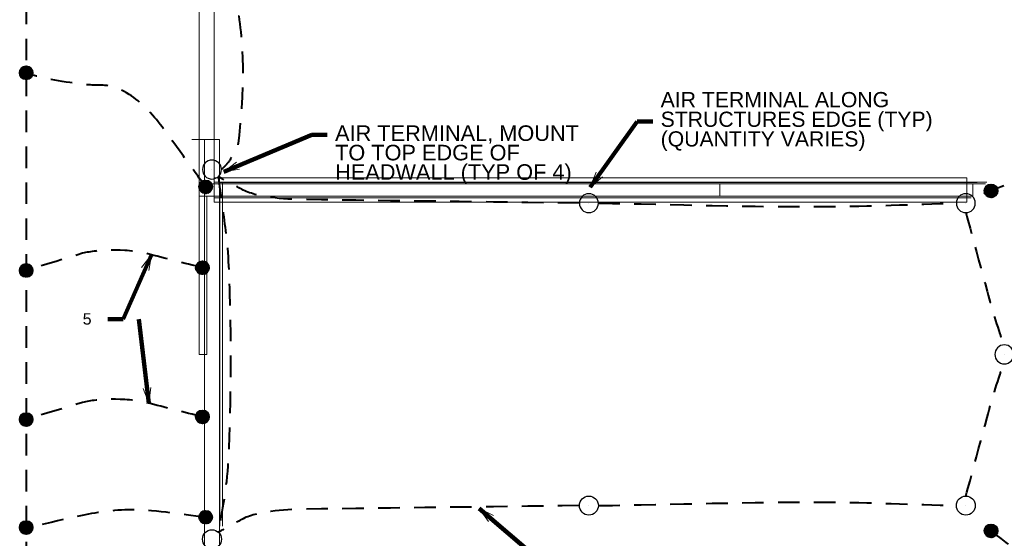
# Model space of a CAD drawing. Header units: inches. Extents: x -8534 to 5423, y -4988 to 1814.
# Tile 4 of 33: x -5734 to -5111, y -2696 to -2368. Entities that reach past the tile are written whole.
import ezdxf

# ---------------------------------------------------------------- set-up
doc = ezdxf.new("R2010")
doc.units = ezdxf.units.IN
doc.header["$LTSCALE"] = 200
doc.header["$MEASUREMENT"] = 0
doc.linetypes.add('DGN Style 2', pattern=[0.113678, 0.068207, -0.045471])
for name, color, linetype, lineweight in [('E-DETL-TEXT', 3, 'Continuous', 0), ('E-GRND-CIRC', 4, 'Continuous', 40), ('Imports in Famil', 7, 'Continuous', 0), ('Level 23', 7, 'Continuous', 0), ('Level 44', 7, 'Continuous', 0), ('Object', 7, 'Continuous', 30), ('SC Text', 7, 'Continuous', 0), ('SE Terminal', 7, 'Continuous', 0), ('Struct Stick Sym', 7, 'Continuous', 0), ('Structural Stiff', 7, 'Continuous', 0)]:
    doc.layers.add(name, color=color, linetype=linetype, lineweight=lineweight)
doc.styles.add('Notes', font='arial.ttf', dxfattribs={"height": 0.098425})
doc.styles.add('Notes_0', font='arial.ttf')
doc.styles.add('Title Block - General', font='arial.ttf', dxfattribs={"height": 0.12})
doc.dimstyles.new('EAST', dxfattribs={"dimtxt": 9.8425, "dimasz": 9.8425, "dimexe": 4.92125, "dimexo": 4.92125, "dimgap": 4.92125, "dimtad": 1, "dimdec": 0, "dimzin": 11, "dimdsep": 46, "dimlunit": 3, "dimtxsty": 'Notes_0', "dimblk": 'TerminatorOpen_0.5', "dimcen": 0.09, "dimclrd": 1, "dimadec": 4, "dimazin": 3, "dimtfac": 1, "dimtdec": 0, "dimtofl": 0, "dimtmove": 0, "dimatfit": 1, "dimldrblk": 'TerminatorOpen_0.5', "dimfxl": 1, "dimfrac": 2, "dimtolj": 1, "dimtzin": 11, "dimlwd": 30, "dimarcsym": 0})

# ---------------------------------------------------------------- blocks, each defined once
blk = doc.blocks.new('TerminatorOpen_0.5')
at = {"color": 0, "linetype": 'ByBlock', "lineweight": -2}
for q in [(-1, 0.25), (-1, 0), (-1, -0.25)]:
    blk.add_line((0, 0), q, dxfattribs=at)
blk = doc.blocks.new('FACE_16')
at = {"layer": 'Imports in Famil', "color": 6, "linetype": 'Continuous', "lineweight": 0, "extrusion": (-1.83691e-16, 1, 0), "elevation": 168.8031, "flags": 128}
blk.add_lwpolyline([(-58.1875, 5.75), (-60.8125, 5.75), (-60.8125, 8.875), (-61.1875, 8.875), (-61.1875, 0), (58.1875, 0), (58.1875, 10.25), (60.8125, 10.25), (60.8125, 7.125), (61.1875, 7.125), (61.1875, 16), (-58.1875, 16), (-58.1875, 5.75), (-58.1875, 5.75)], close=True, dxfattribs=at)
blk = doc.blocks.new('FACE_17')
at = {"layer": 'Imports in Famil', "color": 6, "linetype": 'Continuous', "lineweight": 0, "extrusion": (-1.83691e-16, 1, 0), "elevation": 168.8031, "flags": 128}
blk.add_lwpolyline([(-58.1875, 5.75), (-60.8125, 5.75), (-60.8125, 8.875), (-61.1875, 8.875), (-61.1875, 0), (58.1875, 0), (58.1875, 10.25), (60.8125, 10.25), (60.8125, 7.125), (61.1875, 7.125), (61.1875, 16), (-58.1875, 16), (-58.1875, 5.75), (-58.1875, 5.75)], close=True, dxfattribs=at)
blk = doc.blocks.new('FACE_18')
at = {"layer": 'Imports in Famil', "color": 6, "linetype": 'Continuous', "lineweight": 0, "extrusion": (-1.83691e-16, 1, 0), "elevation": 168.8031, "flags": 128}
blk.add_lwpolyline([(-58.1875, 5.75), (-60.8125, 5.75), (-60.8125, 8.875), (-61.1875, 8.875), (-61.1875, 0), (58.1875, 0), (58.1875, 10.25), (60.8125, 10.25), (60.8125, 7.125), (61.1875, 7.125), (61.1875, 16), (-58.1875, 16), (-58.1875, 5.75), (-58.1875, 5.75)], close=True, dxfattribs=at)
blk = doc.blocks.new('FACE_19')
at = {"layer": 'Imports in Famil', "color": 6, "linetype": 'Continuous', "lineweight": 0, "extrusion": (-1.83691e-16, 1, 0), "elevation": 168.8031, "flags": 128}
blk.add_lwpolyline([(-58.1875, 5.75), (-60.8125, 5.75), (-60.8125, 8.875), (-61.1875, 8.875), (-61.1875, 0), (58.1875, 0), (58.1875, 10.25), (60.8125, 10.25), (60.8125, 7.125), (61.1875, 7.125), (61.1875, 16), (-58.1875, 16), (-58.1875, 5.75), (-58.1875, 5.75)], close=True, dxfattribs=at)
blk = doc.blocks.new('FACE_20')
at = {"layer": 'Imports in Famil', "color": 6, "linetype": 'Continuous', "lineweight": 0, "extrusion": (-1.83691e-16, 1, 0), "elevation": 168.8031, "flags": 128}
blk.add_lwpolyline([(-58.1875, 5.75), (-60.8125, 5.75), (-60.8125, 8.875), (-61.1875, 8.875), (-61.1875, 0), (58.1875, 0), (58.1875, 10.25), (60.8125, 10.25), (60.8125, 7.125), (61.1875, 7.125), (61.1875, 16), (-58.1875, 16), (-58.1875, 5.75), (-58.1875, 5.75)], close=True, dxfattribs=at)
blk = doc.blocks.new('FACE_21')
at = {"layer": 'Imports in Famil', "color": 6, "linetype": 'Continuous', "lineweight": 0}
blk.add_3dface([(-61.1875, -157.196875, 7.125), (-61.1875, -157.196875, 16), (-61.1875, 168.803125, 16), (-61.1875, 168.803125, 7.125)], dxfattribs=at)
blk = doc.blocks.new('FACE_22')
at = {"layer": 'Imports in Famil', "color": 6, "linetype": 'Continuous', "lineweight": 0}
blk.add_3dface([(-60.8125, -157.196875, 7.125), (-61.1875, -157.196875, 7.125), (-61.1875, 168.803125, 7.125), (-60.8125, 168.803125, 7.125)], dxfattribs=at)
blk = doc.blocks.new('FACE_23')
at = {"layer": 'Imports in Famil', "color": 6, "linetype": 'Continuous', "lineweight": 0}
blk.add_3dface([(-60.8125, -157.196875, 10.25), (-60.8125, -157.196875, 7.125), (-60.8125, 168.803125, 7.125), (-60.8125, 168.803125, 10.25)], dxfattribs=at)
blk = doc.blocks.new('FACE_24')
at = {"layer": 'Imports in Famil', "color": 6, "linetype": 'Continuous', "lineweight": 0, "extrusion": (-1, -1.83691e-16, 0), "elevation": 58.1875, "flags": 128}
blk.add_lwpolyline([(-168.803125, 0), (157.196875, 0), (157.196875, 10.25), (142.196875, 10.25), (-168.803125, 10.25), (-168.803125, 0)], close=True, dxfattribs=at)
blk = doc.blocks.new('FACE_25')
at = {"layer": 'Imports in Famil', "color": 6, "linetype": 'Continuous', "lineweight": 0, "extrusion": (-1.83691e-16, 1, 0), "elevation": 168.8031, "flags": 128}
blk.add_lwpolyline([(-58.1875, 5.75), (-60.8125, 5.75), (-60.8125, 8.875), (-61.1875, 8.875), (-61.1875, 0), (58.1875, 0), (58.1875, 10.25), (60.8125, 10.25), (60.8125, 7.125), (61.1875, 7.125), (61.1875, 16), (-58.1875, 16), (-58.1875, 5.75), (-58.1875, 5.75)], close=True, dxfattribs=at)
blk = doc.blocks.new('E-101 LPS')
at = {"layer": 'E-GRND-CIRC', "linetype": 'DGN Style 2'}
blk.add_line((-5729.54, -2084.81, 109.99), (-5729.54, -3042.22, 109.99), dxfattribs=at)
at = {"layer": 'E-GRND-CIRC', "linetype": 'Continuous'}
for p, q in [((-5733.63, -2402.03, 109.99), (-5729.46, -2397.85, 109.99)), ((-5733.62, -2401.66, 109.99), (-5729.82, -2397.86, 109.99)), ((-5733.61, -2402.36, 109.99), (-5729.12, -2397.87, 109.99)), ((-5733.58, -2401.26, 109.99), (-5730.22, -2397.91, 109.99)), ((-5733.57, -2402.67, 109.99), (-5728.81, -2397.91, 109.99)), ((-5733.51, -2402.96, 109.99), (-5728.52, -2397.98, 109.99)), ((-5733.47, -2400.8, 109.99), (-5730.68, -2398.01, 109.99)), ((-5733.43, -2403.23, 109.99), (-5728.25, -2398.06, 109.99)), ((-5733.33, -2403.49, 109.99), (-5727.99, -2398.15, 109.99)), ((-5733.26, -2400.24, 109.99), (-5731.24, -2398.22, 109.99)), ((-5733.22, -2403.74, 109.99), (-5727.75, -2398.26, 109.99)), ((-5733.1, -2403.97, 109.99), (-5727.51, -2398.38, 109.99)), ((-5732.97, -2404.19, 109.99), (-5727.29, -2398.52, 109.99)), ((-5732.82, -2404.4, 109.99), (-5727.09, -2398.66, 109.99)), ((-5732.66, -2404.59, 109.99), (-5726.89, -2398.82, 109.99)), ((-5732.59, -2399.22, 109.99), (-5732.26, -2398.89, 109.99)), ((-5732.5, -2404.78, 109.99), (-5726.7, -2398.99, 109.99)), ((-5732.32, -2404.95, 109.99), (-5726.53, -2399.16, 109.99)), ((-5732.13, -2405.12, 109.99), (-5726.36, -2399.35, 109.99)), ((-5731.93, -2405.27, 109.99), (-5726.21, -2399.55, 109.99)), ((-5731.72, -2405.41, 109.99), (-5726.07, -2399.76, 109.99)), ((-5731.5, -2405.55, 109.99), (-5725.94, -2399.99, 109.99)), ((-5731.26, -2405.66, 109.99), (-5725.82, -2400.22, 109.99)), ((-5731.01, -2405.77, 109.99), (-5725.71, -2400.47, 109.99)), ((-5730.75, -2405.86, 109.99), (-5725.62, -2400.73, 109.99)), ((-5730.47, -2405.94, 109.99), (-5725.55, -2401.01, 109.99)), ((-5730.18, -2405.99, 109.99), (-5725.49, -2401.31, 109.99)), ((-5729.86, -2406.03, 109.99), (-5725.45, -2401.62, 109.99)), ((-5729.52, -2406.04, 109.99), (-5725.44, -2401.96, 109.99)), ((-5729.15, -2406.03, 109.99), (-5725.46, -2402.33, 109.99)), ((-5728.73, -2405.97, 109.99), (-5725.52, -2402.75, 109.99)), ((-5728.25, -2405.84, 109.99), (-5725.64, -2403.23, 109.99)), ((-5727.64, -2405.58, 109.99), (-5725.9, -2403.84, 109.99)), ((-5620.07, -2474.23, 156), (-5615.9, -2470.05, 156)), ((-5620.06, -2473.86, 156), (-5616.26, -2470.06, 156)), ((-5620.05, -2474.56, 156), (-5615.56, -2470.07, 156)), ((-5620.02, -2473.46, 156), (-5616.66, -2470.11, 156)), ((-5620.01, -2474.87, 156), (-5615.25, -2470.11, 156)), ((-5619.95, -2475.16, 156), (-5614.96, -2470.18, 156)), ((-5619.91, -2473, 156), (-5617.12, -2470.21, 156)), ((-5619.87, -2475.44, 156), (-5614.69, -2470.26, 156)), ((-5619.77, -2475.69, 156), (-5614.43, -2470.35, 156)), ((-5619.7, -2472.44, 156), (-5617.68, -2470.42, 156)), ((-5619.66, -2475.94, 156), (-5614.19, -2470.46, 156)), ((-5619.54, -2476.17, 156), (-5613.96, -2470.58, 156)), ((-5619.41, -2476.39, 156), (-5613.74, -2470.72, 156)), ((-5619.26, -2476.6, 156), (-5613.53, -2470.86, 156)), ((-5619.11, -2476.79, 156), (-5613.33, -2471.02, 156)), ((-5619.03, -2471.42, 156), (-5618.7, -2471.09, 156)), ((-5618.94, -2476.98, 156), (-5613.14, -2471.19, 156)), ((-5618.76, -2477.16, 156), (-5612.97, -2471.37, 156)), ((-5618.57, -2477.32, 156), (-5612.8, -2471.55, 156)), ((-5618.37, -2477.47, 156), (-5612.65, -2471.75, 156)), ((-5618.16, -2477.62, 156), (-5612.51, -2471.97, 156)), ((-5617.94, -2477.75, 156), (-5612.38, -2472.19, 156)), ((-5617.7, -2477.87, 156), (-5612.26, -2472.42, 156)), ((-5617.45, -2477.97, 156), (-5612.15, -2472.67, 156)), ((-5617.19, -2478.06, 156), (-5612.06, -2472.93, 156)), ((-5616.91, -2478.14, 156), (-5611.99, -2473.21, 156)), ((-5123.07, -2476.75), (-5118.9, -2472.57)), ((-5123.06, -2476.39), (-5119.26, -2472.58)), ((-5123.05, -2477.08), (-5118.56, -2472.59)), ((-5123.02, -2475.99), (-5119.66, -2472.63)), ((-5123.01, -2477.39), (-5118.25, -2472.64)), ((-5122.95, -2477.68), (-5117.96, -2472.7)), ((-5122.91, -2475.53), (-5120.12, -2472.74)), ((-5122.87, -2477.96), (-5117.69, -2472.78)), ((-5122.77, -2478.22), (-5117.43, -2472.88)), ((-5122.7, -2474.96), (-5120.68, -2472.95)), ((-5122.66, -2478.46), (-5117.19, -2472.98)), ((-5122.54, -2478.69), (-5116.96, -2473.11)), ((-5122.41, -2478.91), (-5116.74, -2473.24)), ((-5616.62, -2478.2, 156), (-5611.93, -2473.51, 156)), ((-5616.3, -2478.23, 156), (-5611.89, -2473.82, 156)), ((-5615.96, -2478.25, 156), (-5611.88, -2474.16, 156)), ((-5615.59, -2478.23, 156), (-5611.9, -2474.54, 156)), ((-5615.17, -2478.17, 156), (-5611.96, -2474.95, 156)), ((-5614.69, -2478.04, 156), (-5612.08, -2475.43, 156)), ((-5614.08, -2477.78, 156), (-5612.34, -2476.04, 156)), ((-5122.26, -2479.12), (-5116.53, -2473.39)), ((-5122.11, -2479.32), (-5116.33, -2473.54)), ((-5122.03, -2473.94), (-5121.7, -2473.61)), ((-5121.94, -2479.5), (-5116.14, -2473.71)), ((-5121.76, -2479.68), (-5115.97, -2473.89)), ((-5121.57, -2479.84), (-5115.8, -2474.08)), ((-5121.37, -2480), (-5115.65, -2474.28)), ((-5121.16, -2480.14), (-5115.51, -2474.49)), ((-5120.94, -2480.27), (-5115.38, -2474.71)), ((-5120.7, -2480.39), (-5115.26, -2474.95)), ((-5120.45, -2480.49), (-5115.15, -2475.19)), ((-5120.19, -2480.58), (-5115.06, -2475.46)), ((-5119.91, -2480.66), (-5114.99, -2475.73)), ((-5119.62, -2480.72), (-5114.93, -2476.03)), ((-5119.3, -2480.76), (-5114.89, -2476.35)), ((-5118.96, -2480.77), (-5114.88, -2476.69)), ((-5118.59, -2480.75), (-5114.9, -2477.06)), ((-5118.17, -2480.69), (-5114.96, -2477.47)), ((-5117.69, -2480.56), (-5115.08, -2477.95)), ((-5117.08, -2480.31), (-5115.34, -2478.56)), ((-5733.63, -2527.08, 109.99), (-5729.46, -2522.9, 109.99)), ((-5733.62, -2526.71, 109.99), (-5729.82, -2522.91, 109.99)), ((-5733.61, -2527.41, 109.99), (-5729.12, -2522.92, 109.99)), ((-5733.58, -2526.31, 109.99), (-5730.22, -2522.96, 109.99)), ((-5733.57, -2527.72, 109.99), (-5728.81, -2522.96, 109.99)), ((-5733.51, -2528.01, 109.99), (-5728.52, -2523.03, 109.99)), ((-5733.47, -2525.85, 109.99), (-5730.68, -2523.06, 109.99)), ((-5733.43, -2528.28, 109.99), (-5728.25, -2523.11, 109.99)), ((-5622.07, -2525.37, 156), (-5617.9, -2521.2, 156)), ((-5622.06, -2525.01, 156), (-5618.26, -2521.2, 156)), ((-5622.05, -2525.71, 156), (-5617.56, -2521.22, 156)), ((-5622.02, -2524.61, 156), (-5618.66, -2521.25, 156)), ((-5622.01, -2526.02, 156), (-5617.25, -2521.26, 156)), ((-5621.95, -2526.31, 156), (-5616.96, -2521.32, 156)), ((-5621.91, -2524.15, 156), (-5619.12, -2521.36, 156)), ((-5621.87, -2526.58, 156), (-5616.69, -2521.4, 156)), ((-5621.77, -2526.84, 156), (-5616.43, -2521.5, 156)), ((-5621.7, -2523.59, 156), (-5619.68, -2521.57, 156)), ((-5621.66, -2527.08, 156), (-5616.19, -2521.61, 156)), ((-5621.54, -2527.31, 156), (-5615.96, -2521.73, 156)), ((-5621.41, -2527.53, 156), (-5615.74, -2521.86, 156)), ((-5621.26, -2527.74, 156), (-5615.53, -2522.01, 156)), ((-5621.11, -2527.94, 156), (-5615.33, -2522.16, 156)), ((-5621.03, -2522.57, 156), (-5620.7, -2522.23, 156)), ((-5620.94, -2528.13, 156), (-5615.14, -2522.33, 156)), ((-5620.76, -2528.3, 156), (-5614.97, -2522.51, 156)), ((-5620.57, -2528.47, 156), (-5614.8, -2522.7, 156)), ((-5620.37, -2528.62, 156), (-5614.65, -2522.9, 156)), ((-5620.16, -2528.76, 156), (-5614.51, -2523.11, 156)), ((-5733.33, -2528.54, 109.99), (-5727.99, -2523.2, 109.99)), ((-5733.26, -2525.29, 109.99), (-5731.24, -2523.27, 109.99)), ((-5733.22, -2528.79, 109.99), (-5727.75, -2523.31, 109.99)), ((-5733.1, -2529.02, 109.99), (-5727.51, -2523.43, 109.99)), ((-5732.97, -2529.24, 109.99), (-5727.29, -2523.57, 109.99)), ((-5732.82, -2529.45, 109.99), (-5727.09, -2523.71, 109.99)), ((-5732.66, -2529.64, 109.99), (-5726.89, -2523.87, 109.99)), ((-5732.59, -2524.27, 109.99), (-5732.26, -2523.94, 109.99)), ((-5732.5, -2529.83, 109.99), (-5726.7, -2524.04, 109.99)), ((-5732.32, -2530.01, 109.99), (-5726.53, -2524.21, 109.99)), ((-5732.13, -2530.17, 109.99), (-5726.36, -2524.4, 109.99)), ((-5731.93, -2530.32, 109.99), (-5726.21, -2524.6, 109.99)), ((-5731.72, -2530.47, 109.99), (-5726.07, -2524.81, 109.99)), ((-5731.5, -2530.6, 109.99), (-5725.94, -2525.04, 109.99)), ((-5731.26, -2530.72, 109.99), (-5725.82, -2525.27, 109.99)), ((-5731.01, -2530.82, 109.99), (-5725.71, -2525.52, 109.99)), ((-5730.75, -2530.91, 109.99), (-5725.62, -2525.78, 109.99)), ((-5730.47, -2530.99, 109.99), (-5725.55, -2526.06, 109.99)), ((-5730.18, -2531.05, 109.99), (-5725.49, -2526.36, 109.99)), ((-5729.86, -2531.08, 109.99), (-5725.45, -2526.67, 109.99)), ((-5729.52, -2531.1, 109.99), (-5725.44, -2527.01, 109.99)), ((-5729.15, -2531.08, 109.99), (-5725.46, -2527.39, 109.99)), ((-5728.73, -2531.02, 109.99), (-5725.52, -2527.8, 109.99)), ((-5728.25, -2530.89, 109.99), (-5725.64, -2528.28, 109.99)), ((-5727.64, -2530.63, 109.99), (-5725.9, -2528.89, 109.99)), ((-5619.94, -2528.89, 156), (-5614.38, -2523.33, 156)), ((-5619.7, -2529.01, 156), (-5614.26, -2523.57, 156)), ((-5619.45, -2529.12, 156), (-5614.15, -2523.82, 156)), ((-5619.19, -2529.21, 156), (-5614.06, -2524.08, 156)), ((-5618.91, -2529.28, 156), (-5613.99, -2524.36, 156)), ((-5618.62, -2529.34, 156), (-5613.93, -2524.65, 156)), ((-5618.3, -2529.38, 156), (-5613.89, -2524.97, 156)), ((-5617.96, -2529.39, 156), (-5613.88, -2525.31, 156)), ((-5617.59, -2529.37, 156), (-5613.9, -2525.68, 156)), ((-5617.17, -2529.31, 156), (-5613.96, -2526.09, 156)), ((-5616.69, -2529.19, 156), (-5614.08, -2526.57, 156)), ((-5616.08, -2528.93, 156), (-5614.34, -2527.19, 156)), ((-5622.07, -2619.72, 156), (-5617.9, -2615.54, 156)), ((-5622.06, -2619.35, 156), (-5618.26, -2615.55, 156)), ((-5622.05, -2620.05, 156), (-5617.56, -2615.56, 156)), ((-5622.02, -2618.95, 156), (-5618.66, -2615.6, 156)), ((-5622.01, -2620.36, 156), (-5617.25, -2615.6, 156)), ((-5621.95, -2620.65, 156), (-5616.96, -2615.67, 156)), ((-5621.91, -2618.49, 156), (-5619.12, -2615.7, 156)), ((-5621.87, -2620.92, 156), (-5616.69, -2615.75, 156)), ((-5621.77, -2621.18, 156), (-5616.43, -2615.84, 156)), ((-5621.7, -2617.93, 156), (-5619.68, -2615.91, 156)), ((-5621.66, -2621.43, 156), (-5616.19, -2615.95, 156)), ((-5621.54, -2621.66, 156), (-5615.96, -2616.07, 156)), ((-5621.41, -2621.88, 156), (-5615.74, -2616.21, 156)), ((-5621.26, -2622.09, 156), (-5615.53, -2616.35, 156)), ((-5621.11, -2622.28, 156), (-5615.33, -2616.51, 156)), ((-5733.63, -2621.42, 109.99), (-5729.46, -2617.25, 109.99)), ((-5733.62, -2621.06, 109.99), (-5729.82, -2617.25, 109.99)), ((-5733.61, -2621.76, 109.99), (-5729.12, -2617.27, 109.99)), ((-5733.58, -2620.66, 109.99), (-5730.22, -2617.3, 109.99)), ((-5733.57, -2622.07, 109.99), (-5728.81, -2617.31, 109.99)), ((-5733.51, -2622.36, 109.99), (-5728.52, -2617.37, 109.99)), ((-5733.47, -2620.2, 109.99), (-5730.68, -2617.41, 109.99)), ((-5733.43, -2622.63, 109.99), (-5728.25, -2617.45, 109.99)), ((-5733.33, -2622.89, 109.99), (-5727.99, -2617.55, 109.99)), ((-5733.26, -2619.64, 109.99), (-5731.24, -2617.62, 109.99)), ((-5733.22, -2623.13, 109.99), (-5727.75, -2617.66, 109.99)), ((-5733.1, -2623.36, 109.99), (-5727.51, -2617.78, 109.99)), ((-5732.97, -2623.58, 109.99), (-5727.29, -2617.91, 109.99)), ((-5732.82, -2623.79, 109.99), (-5727.09, -2618.06, 109.99)), ((-5732.66, -2623.99, 109.99), (-5726.89, -2618.21, 109.99)), ((-5732.59, -2618.62, 109.99), (-5732.26, -2618.28, 109.99)), ((-5732.5, -2624.18, 109.99), (-5726.7, -2618.38, 109.99)), ((-5732.32, -2624.35, 109.99), (-5726.53, -2618.56, 109.99)), ((-5732.13, -2624.52, 109.99), (-5726.36, -2618.75, 109.99)), ((-5731.93, -2624.67, 109.99), (-5726.21, -2618.95, 109.99)), ((-5731.72, -2624.81, 109.99), (-5726.07, -2619.16, 109.99)), ((-5731.5, -2624.94, 109.99), (-5725.94, -2619.38, 109.99)), ((-5731.26, -2625.06, 109.99), (-5725.82, -2619.62, 109.99)), ((-5731.01, -2625.17, 109.99), (-5725.71, -2619.87, 109.99)), ((-5730.75, -2625.26, 109.99), (-5725.62, -2620.13, 109.99)), ((-5730.47, -2625.33, 109.99), (-5725.55, -2620.41, 109.99)), ((-5730.18, -2625.39, 109.99), (-5725.49, -2620.7, 109.99)), ((-5729.86, -2625.43, 109.99), (-5725.45, -2621.02, 109.99)), ((-5729.52, -2625.44, 109.99), (-5725.44, -2621.36, 109.99)), ((-5729.15, -2625.42, 109.99), (-5725.46, -2621.73, 109.99)), ((-5728.73, -2625.36, 109.99), (-5725.52, -2622.15, 109.99)), ((-5728.25, -2625.24, 109.99), (-5725.64, -2622.63, 109.99)), ((-5621.03, -2616.91, 156), (-5620.7, -2616.58, 156)), ((-5620.94, -2622.47, 156), (-5615.14, -2616.68, 156)), ((-5620.76, -2622.65, 156), (-5614.97, -2616.85, 156)), ((-5620.57, -2622.81, 156), (-5614.8, -2617.04, 156)), ((-5620.37, -2622.96, 156), (-5614.65, -2617.24, 156)), ((-5620.16, -2623.11, 156), (-5614.51, -2617.46, 156)), ((-5619.94, -2623.24, 156), (-5614.38, -2617.68, 156)), ((-5619.7, -2623.36, 156), (-5614.26, -2617.91, 156)), ((-5619.45, -2623.46, 156), (-5614.15, -2618.16, 156)), ((-5619.19, -2623.55, 156), (-5614.06, -2618.42, 156)), ((-5618.91, -2623.63, 156), (-5613.99, -2618.7, 156)), ((-5618.62, -2623.69, 156), (-5613.93, -2619, 156)), ((-5618.3, -2623.72, 156), (-5613.89, -2619.31, 156)), ((-5617.96, -2623.74, 156), (-5613.88, -2619.65, 156)), ((-5617.59, -2623.72, 156), (-5613.9, -2620.03, 156)), ((-5617.17, -2623.66, 156), (-5613.96, -2620.44, 156)), ((-5616.69, -2623.53, 156), (-5614.08, -2620.92, 156)), ((-5616.08, -2623.27, 156), (-5614.34, -2621.53, 156)), ((-5727.64, -2624.98, 109.99), (-5725.9, -2623.24, 109.99)), ((-5620.07, -2683.16, 156), (-5615.9, -2678.98, 156)), ((-5620.06, -2682.8, 156), (-5616.26, -2678.99, 156)), ((-5620.05, -2683.49, 156), (-5615.56, -2679, 156)), ((-5620.02, -2682.4, 156), (-5616.66, -2679.04, 156)), ((-5620.01, -2683.8, 156), (-5615.25, -2679.05, 156)), ((-5619.95, -2684.09, 156), (-5614.96, -2679.11, 156)), ((-5619.91, -2681.94, 156), (-5617.12, -2679.15, 156)), ((-5619.87, -2684.37, 156), (-5614.69, -2679.19, 156)), ((-5619.77, -2684.63, 156), (-5614.43, -2679.28, 156)), ((-5619.7, -2681.37, 156), (-5617.68, -2679.35, 156)), ((-5619.66, -2684.87, 156), (-5614.19, -2679.39, 156)), ((-5619.54, -2685.1, 156), (-5613.96, -2679.52, 156)), ((-5619.41, -2685.32, 156), (-5613.74, -2679.65, 156)), ((-5619.26, -2685.53, 156), (-5613.53, -2679.79, 156)), ((-5619.11, -2685.73, 156), (-5613.33, -2679.95, 156)), ((-5619.03, -2680.35, 156), (-5618.7, -2680.02, 156)), ((-5618.94, -2685.91, 156), (-5613.14, -2680.12, 156)), ((-5618.76, -2686.09, 156), (-5612.97, -2680.3, 156)), ((-5618.57, -2686.25, 156), (-5612.8, -2680.49, 156)), ((-5618.37, -2686.41, 156), (-5612.65, -2680.69, 156)), ((-5618.16, -2686.55, 156), (-5612.51, -2680.9, 156)), ((-5617.94, -2686.68, 156), (-5612.38, -2681.12, 156)), ((-5617.7, -2686.8, 156), (-5612.26, -2681.36, 156)), ((-5617.45, -2686.9, 156), (-5612.15, -2681.6, 156)), ((-5617.19, -2686.99, 156), (-5612.06, -2681.87, 156)), ((-5616.91, -2687.07, 156), (-5611.99, -2682.14, 156)), ((-5616.62, -2687.13, 156), (-5611.93, -2682.44, 156)), ((-5616.3, -2687.17, 156), (-5611.89, -2682.76, 156)), ((-5615.96, -2687.18, 156), (-5611.88, -2683.1, 156)), ((-5615.59, -2687.16, 156), (-5611.9, -2683.47, 156)), ((-5615.17, -2687.1, 156), (-5611.96, -2683.88, 156)), ((-5614.69, -2686.97, 156), (-5612.08, -2684.36, 156)), ((-5614.08, -2686.71, 156), (-5612.34, -2684.97, 156)), ((-5733.63, -2689.73, 109.99), (-5729.46, -2685.55, 109.99)), ((-5733.62, -2689.37, 109.99), (-5729.82, -2685.56, 109.99)), ((-5733.61, -2690.06, 109.99), (-5729.12, -2685.57, 109.99)), ((-5733.58, -2688.96, 109.99), (-5730.22, -2685.61, 109.99)), ((-5733.57, -2690.37, 109.99), (-5728.81, -2685.62, 109.99)), ((-5733.51, -2690.66, 109.99), (-5728.52, -2685.68, 109.99)), ((-5733.47, -2688.51, 109.99), (-5730.68, -2685.71, 109.99)), ((-5733.43, -2690.94, 109.99), (-5728.25, -2685.76, 109.99)), ((-5733.33, -2691.19, 109.99), (-5727.99, -2685.85, 109.99)), ((-5733.26, -2687.94, 109.99), (-5731.24, -2685.92, 109.99)), ((-5733.22, -2691.44, 109.99), (-5727.75, -2685.96, 109.99)), ((-5733.1, -2691.67, 109.99), (-5727.51, -2686.08, 109.99)), ((-5732.97, -2691.89, 109.99), (-5727.29, -2686.22, 109.99)), ((-5732.82, -2692.1, 109.99), (-5727.09, -2686.36, 109.99)), ((-5732.66, -2692.3, 109.99), (-5726.89, -2686.52, 109.99)), ((-5732.59, -2686.92, 109.99), (-5732.26, -2686.59, 109.99)), ((-5732.5, -2692.48, 109.99), (-5726.7, -2686.69, 109.99)), ((-5732.32, -2692.66, 109.99), (-5726.53, -2686.87, 109.99)), ((-5732.13, -2692.82, 109.99), (-5726.36, -2687.05, 109.99)), ((-5731.93, -2692.98, 109.99), (-5726.21, -2687.25, 109.99)), ((-5731.72, -2693.12, 109.99), (-5726.07, -2687.47, 109.99)), ((-5731.5, -2693.25, 109.99), (-5725.94, -2687.69, 109.99)), ((-5731.26, -2693.37, 109.99), (-5725.82, -2687.92, 109.99)), ((-5731.01, -2693.47, 109.99), (-5725.71, -2688.17, 109.99)), ((-5730.75, -2693.56, 109.99), (-5725.62, -2688.43, 109.99)), ((-5730.47, -2693.64, 109.99), (-5725.55, -2688.71, 109.99)), ((-5730.18, -2693.7, 109.99), (-5725.49, -2689.01, 109.99)), ((-5729.86, -2693.73, 109.99), (-5725.45, -2689.32, 109.99)), ((-5729.52, -2693.75, 109.99), (-5725.44, -2689.66, 109.99)), ((-5729.15, -2693.73, 109.99), (-5725.46, -2690.04, 109.99)), ((-5728.73, -2693.67, 109.99), (-5725.52, -2690.45, 109.99)), ((-5728.25, -2693.54, 109.99), (-5725.64, -2690.93, 109.99)), ((-5123.07, -2691.86), (-5118.9, -2687.68)), ((-5123.06, -2691.49), (-5119.26, -2687.69)), ((-5123.05, -2692.19), (-5118.56, -2687.7)), ((-5123.02, -2691.09), (-5119.66, -2687.74)), ((-5123.01, -2692.5), (-5118.25, -2687.74)), ((-5122.95, -2692.79), (-5117.96, -2687.81)), ((-5122.91, -2690.63), (-5120.12, -2687.84)), ((-5122.87, -2693.06), (-5117.69, -2687.89)), ((-5122.77, -2693.32), (-5117.43, -2687.98)), ((-5122.7, -2690.07), (-5120.68, -2688.05)), ((-5122.66, -2693.57), (-5117.19, -2688.09)), ((-5122.54, -2693.8), (-5116.96, -2688.21)), ((-5122.41, -2694.02), (-5116.74, -2688.35)), ((-5122.26, -2694.23), (-5116.53, -2688.49)), ((-5122.11, -2694.42), (-5116.33, -2688.65)), ((-5122.03, -2689.05), (-5121.7, -2688.72)), ((-5121.94, -2694.61), (-5116.14, -2688.82)), ((-5121.76, -2694.79), (-5115.97, -2688.99)), ((-5121.57, -2694.95), (-5115.8, -2689.18)), ((-5121.37, -2695.1), (-5115.65, -2689.38)), ((-5121.16, -2695.25), (-5115.51, -2689.6)), ((-5120.94, -2695.38), (-5115.38, -2689.82)), ((-5120.7, -2695.5), (-5115.26, -2690.05)), ((-5120.45, -2695.6), (-5115.15, -2690.3)), ((-5120.19, -2695.69), (-5115.06, -2690.56)), ((-5119.91, -2695.77), (-5114.99, -2690.84)), ((-5119.62, -2695.83), (-5114.93, -2691.14)), ((-5727.64, -2693.28, 109.99), (-5725.9, -2691.54, 109.99)), ((-5119.3, -2695.86), (-5114.89, -2691.45)), ((-5118.96, -2695.88), (-5114.88, -2691.79)), ((-5118.59, -2695.86), (-5114.9, -2692.17)), ((-5118.17, -2695.8), (-5114.96, -2692.58)), ((-5117.69, -2695.67), (-5115.08, -2693.06)), ((-5117.08, -2695.41), (-5115.34, -2693.67))]:
    blk.add_line(p, q, dxfattribs=at)
for centre in [(-5729.54, -2401.95, 109.99), (-5615.98, -2474.15, 156), (-5118.98, -2476.67), (-5729.54, -2527, 109.99), (-5617.98, -2525.29, 156), (-5617.98, -2619.64, 156), (-5729.54, -2621.34, 109.99), (-5615.98, -2683.08, 156), (-5729.54, -2689.65, 109.99), (-5118.98, -2691.78)]:
    blk.add_circle(centre, 4.1, dxfattribs=at)
at = {"layer": 'E-GRND-CIRC', "linetype": 'DGN Style 2'}
for points, knots in [([(-5609.8, -2276.11, 67.54), (-5605.03, -2305.21, 73.29), (-5600.26, -2334.31, 81.92), (-5595.48, -2363.41, 84.79), (-5591.08, -2390.29, 87.45), (-5591.95, -2419.04, 84.79), (-5595.48, -2446.67, 84.79), (-5596.16, -2451.92, 84.79), (-5603.03, -2460.28, 82.16), (-5603.23, -2460.48, 84.79), (-5604.15, -2461.38, 96.66), (-5605.06, -2462.28, 132.26), (-5605.98, -2463.18, 156)], [0, 0, 0, 0, 0.345955, 0.345955, 0.345955, 0.665513, 0.665513, 0.665513, 0.726285, 0.726285, 0.726285, 1, 1, 1, 1]), ([(-5615.98, -2474.15, 156), (-5621.34, -2466.71, 156), (-5626.71, -2459.28, 156), (-5632.07, -2451.84, 156), (-5644.37, -2434.8, 156), (-5655.7, -2417.24, 140.58), (-5674.12, -2410.98, 132.84), (-5679.87, -2409.02, 130.43), (-5686.31, -2410.19, 128.01), (-5692.37, -2409.39, 125.59), (-5704.96, -2407.72, 120.56), (-5718.24, -2406.27, 115.14), (-5729.54, -2401.95, 109.99)], [0, 0, 0, 0, 0.18189, 0.18189, 0.18189, 0.598694, 0.598694, 0.598694, 0.728962, 0.728962, 0.728962, 1, 1, 1, 1]), ([(-5379.48, -2484.44, 144), (-5437.47, -2483.69, 144), (-5495.47, -2482.93, 144), (-5553.47, -2482.17, 144), (-5566.86, -2482, 144), (-5583.51, -2480.87, 140.12), (-5593.12, -2475.68, 144), (-5598.07, -2473, 146), (-5603.02, -2470.33, 152), (-5607.98, -2467.65, 156)], [0, 0, 0, 0, 0.740747, 0.740747, 0.740747, 0.911795, 0.911795, 0.911795, 1, 1, 1, 1]), ([(-5607.98, -2467.65, 156), (-5606.45, -2479, 156), (-5604.92, -2490.34, 156), (-5603.39, -2501.69, 156), (-5601.4, -2516.52, 156), (-5601.18, -2531.55, 156), (-5600.74, -2546.5, 156), (-5600, -2571.32, 156), (-5600.03, -2596.17, 156), (-5600.74, -2620.99, 156), (-5601.24, -2638.62, 156), (-5601.68, -2656.37, 156), (-5604.7, -2673.75, 156), (-5605.79, -2680.02, 156), (-5606.89, -2686.3, 156), (-5607.98, -2692.57, 156)], [0, 0, 0, 0, 0.152173, 0.152173, 0.152173, 0.351004, 0.351004, 0.351004, 0.680996, 0.680996, 0.680996, 0.915352, 0.915352, 0.915352, 1, 1, 1, 1]), ([(-5367.48, -2484.44, 144), (-5319.42, -2485.17, 144), (-5271.36, -2486.89, 144), (-5223.32, -2486.61, 144), (-5195.87, -2486.46, 144), (-5168.42, -2485.17, 144), (-5140.98, -2484.44, 144)], [0, 0, 0, 0, 0.636417, 0.636417, 0.636417, 1, 1, 1, 1]), ([(-5134.98, -2490.44, 144), (-5127.82, -2515.97, 144), (-5120.54, -2545.77, 134.42), (-5113.52, -2567.02, 144), (-5112.54, -2569.98, 145.33), (-5111.6, -2571.75, 149.33), (-5110.64, -2574.11, 152)], [0, 0, 0, 0, 0.877808, 0.877808, 0.877808, 1, 1, 1, 1]), ([(-5617.98, -2525.29, 156), (-5629.72, -2522.32, 156), (-5641.45, -2519.35, 156), (-5653.19, -2516.38, 156), (-5666.57, -2512.99, 156), (-5686.39, -2513.88, 161.41), (-5694.6, -2516.38, 156), (-5706.25, -2519.92, 148.33), (-5717.89, -2523.46, 125.33), (-5729.54, -2527, 109.99)], [0, 0, 0, 0, 0.266193, 0.266193, 0.266193, 0.569616, 0.569616, 0.569616, 1, 1, 1, 1]), ([(-5134.98, -2669.78, 144), (-5127.82, -2644.25, 144), (-5120.54, -2614.46, 134.42), (-5113.52, -2593.2, 144), (-5112.54, -2590.24, 145.33), (-5111.6, -2588.48, 149.33), (-5110.64, -2586.11, 152)], [0, 0, 0, 0, 0.877808, 0.877808, 0.877808, 1, 1, 1, 1]), ([(-5617.98, -2619.64, 156), (-5629.72, -2616.67, 156), (-5641.45, -2613.69, 156), (-5653.19, -2610.72, 156), (-5666.57, -2607.33, 156), (-5686.39, -2608.22, 161.41), (-5694.6, -2610.72, 156), (-5706.25, -2614.26, 148.33), (-5717.89, -2617.8, 125.33), (-5729.54, -2621.34, 109.99)], [0, 0, 0, 0, 0.266193, 0.266193, 0.266193, 0.569616, 0.569616, 0.569616, 1, 1, 1, 1]), ([(-5615.98, -2683.08, 156), (-5632.25, -2681.52, 156), (-5650.06, -2678.02, 160.69), (-5664.79, -2678.39, 156), (-5688.89, -2678.99, 148.33), (-5707.95, -2685.9, 125.33), (-5729.54, -2689.65, 109.99)], [0, 0, 0, 0, 0.379347, 0.379347, 0.379347, 1, 1, 1, 1]), ([(-5379.48, -2675.78, 144), (-5437.47, -2676.54, 144), (-5495.47, -2677.29, 144), (-5553.47, -2678.05, 144), (-5566.86, -2678.23, 144), (-5583.51, -2679.35, 140.12), (-5593.12, -2684.54, 144), (-5598.07, -2687.22, 146), (-5603.02, -2689.9, 152), (-5607.98, -2692.57, 156)], [0, 0, 0, 0, 0.740747, 0.740747, 0.740747, 0.911795, 0.911795, 0.911795, 1, 1, 1, 1]), ([(-5367.48, -2675.78, 144), (-5319.42, -2675.06, 144), (-5271.36, -2673.34, 144), (-5223.32, -2673.61, 144), (-5195.87, -2673.76, 144), (-5168.42, -2675.06, 144), (-5140.98, -2675.78, 144)], [0, 0, 0, 0, 0.636417, 0.636417, 0.636417, 1, 1, 1, 1]), ([(-5118.98, -2691.78), (-5102.59, -2704.67, 26.69), (-5086.21, -2717.55, 53.37), (-5069.83, -2730.44, 80.06), (-5059.52, -2738.55, 96.86), (-5030.26, -2750.98, 84.07), (-5009.8, -2750.15, 90.01), (-4986.88, -2749.21, 96.67), (-4963.97, -2748.27, 103.33), (-4941.05, -2747.33, 109.99)], [0, 0, 0, 0, 0.428273, 0.428273, 0.428273, 0.697935, 0.697935, 0.697935, 1, 1, 1, 1])]:
    blk.add_open_spline(points, degree=3, knots=knots, dxfattribs=at)
blk.add_open_spline([(-5123.52, -2478.29, 0.51), (-5030.35, -2437.35, 8.56), (-4941.83, -2476.68, 109.99), (-4941.83, -2476.68, 109.99)], degree=3, dxfattribs=at)
at = {"layer": 'Level 23', "color": 2, "linetype": 'Continuous', "lineweight": 0, "extrusion": (-1, 0, 0), "elevation": 5619.98, "flags": 128}
for points in [[(2472.11, 0), (2472.11, 117.33), (2444.11, 117.33), (2444.11, 137), (2170.11, 10.67), (2170.11, 0), (2472.11, 0)], [(2472.11, 117.33), (2472.11, 0), (2472.11, -1), (2480.11, -1), (2480.11, 117.33), (2472.11, 117.33)]]:
    blk.add_lwpolyline(points, close=True, dxfattribs=at)
at = {"layer": 'Level 23', "color": 2, "linetype": 'Continuous', "lineweight": 0, "flags": 128}
blk.add_lwpolyline([(-5610.64, -2170.11), (-5610.64, -2472.11), (-5619.98, -2472.11), (-5619.98, -2170.11), (-5610.64, -2170.11), (-5610.64, -2170.11)], close=True, dxfattribs=at)
at = {"layer": 'Level 23', "color": 2, "linetype": 'Continuous', "lineweight": 0, "extrusion": (2.20478e-16, 0.418708, 0.908121), "elevation": -898.96, "flags": 128}
blk.add_lwpolyline([(5610.64, 2276.91), (5610.64, 1975.19), (5619.98, 1975.19), (5619.98, 2276.91), (5610.64, 2276.91), (5610.64, 2276.91)], close=True, dxfattribs=at)
at = {"layer": 'Level 23', "color": 2, "linetype": 'Continuous', "lineweight": 0, "extrusion": (1, 0, 0), "elevation": -5610.64, "flags": 128}
blk.add_lwpolyline([(-2472.11, 0), (-2170.11, 0), (-2170.11, 10.67), (-2444.11, 137), (-2444.11, 117.33), (-2472.11, 117.33), (-2472.11, 0)], close=True, dxfattribs=at)
at = {"layer": 'Level 23', "color": 2, "linetype": 'Continuous', "lineweight": 0, "extrusion": (0, -1, 0), "elevation": 2444.11, "flags": 128}
blk.add_lwpolyline([(-5619.98, 117.33), (-5610.64, 117.33), (-5610.64, 137), (-5619.98, 137), (-5619.98, 117.33), (-5619.98, 117.33)], close=True, dxfattribs=at)
at = {"layer": 'Level 23', "color": 2, "linetype": 'Continuous', "lineweight": 0, "extrusion": (0, 1, 0), "elevation": -2472.11, "flags": 128}
blk.add_lwpolyline([(5290.64, -1), (5619.98, -1), (5619.98, 0), (5619.98, 117.33), (5610.64, 117.33), (5290.64, 117.33), (5290.64, -1)], close=True, dxfattribs=at)
at = {"layer": 'Level 23', "color": 2, "linetype": 'Continuous', "lineweight": 0}
for points in [[(-5610.64, -2472.11, 117.33), (-5610.64, -2444.11, 117.33), (-5619.98, -2444.11, 117.33), (-5619.98, -2472.11, 117.33)], [(-5619.98, -2472.11, -1), (-5290.64, -2472.11, -1), (-5290.64, -2480.11, -1), (-5619.98, -2480.11, -1)], [(-5610.64, -2472.11), (-5610.64, -2472.11, 117.33), (-5619.98, -2472.11, 117.33), (-5619.98, -2472.11)], [(-5130.64, -2472.11, -1), (-5290.64, -2472.11, -1), (-5290.64, -2472.11, 117.33), (-5130.64, -2472.11, 117.33)], [(-5290.64, -2472.11, -1), (-5130.64, -2472.11, -1), (-5130.64, -2480.11, -1), (-5290.64, -2480.11, -1)], [(-5290.64, -2472.11, 117.33), (-5290.64, -2472.11, -1), (-5290.64, -2480.11, -1), (-5290.64, -2480.11, 117.33)], [(-5130.64, -2472.11, 117.33), (-5290.64, -2472.11, 117.33), (-5290.64, -2480.11, 117.33), (-5130.64, -2480.11, 117.33)], [(-5290.64, -2472.11, -1), (-5290.64, -2472.11, 117.33), (-5290.64, -2480.11, 117.33), (-5290.64, -2480.11, -1)], [(-5130.64, -2472.11, -1), (-5130.64, -2472.11, 117.33), (-5122.64, -2472.11, 117.33), (-5122.64, -2472.11, -1)], [(-5130.64, -2472.11, 117.33), (-5130.64, -2472.11, -1), (-5130.64, -2480.11, -1), (-5130.64, -2480.11, 117.33)], [(-5130.64, -2472.11, -1), (-5130.64, -2472.11, 117.33), (-5130.64, -2480.11, 117.33), (-5130.64, -2480.11, -1)], [(-5130.64, -2472.11, -1), (-5130.64, -2472.11, 117.33), (-5130.64, -2480.11, 117.33), (-5130.64, -2480.11, -1)], [(-5290.64, -2480.11, -1), (-5290.64, -2480.11, 117.33), (-5619.98, -2480.11, 117.33), (-5619.98, -2480.11, -1)], [(-5130.64, -2480.11, -1), (-5130.64, -2480.11, 117.33), (-5290.64, -2480.11, 117.33), (-5290.64, -2480.11, -1)]]:
    blk.add_3dface(points, dxfattribs=at)
at = {"layer": 'Level 44', "color": 3, "linetype": 'Continuous', "lineweight": 0, "elevation": -2, "flags": 128}
blk.add_lwpolyline([(-5610.64, -2481.11), (-5134.31, -2481.11), (-5134.31, -2471.11), (-5610.64, -2471.11), (-5610.64, -2481.11), (-5610.64, -2481.11)], close=True, dxfattribs=at)
at = {"layer": 'Level 44', "color": 3, "linetype": 'Continuous', "lineweight": 0, "extrusion": (0, -1, 0), "elevation": 2471.11, "flags": 128}
for points in [[(-5610.64, -2), (-5134.31, -2), (-5134.31, 0), (-5610.64, 0), (-5610.64, -2), (-5610.64, -2)], [(-5121.65, -2), (-5121.65, 0), (-5134.31, 0), (-5134.31, -2), (-5121.65, -2), (-5121.65, -2)]]:
    blk.add_lwpolyline(points, close=True, dxfattribs=at)
at = {"layer": 'Level 44', "color": 3, "linetype": 'Continuous', "lineweight": 0, "extrusion": (0, 1, 0), "elevation": -2481.11, "flags": 128}
for points in [[(5134.31, -2), (5610.64, -2), (5610.64, 0), (5134.31, 0), (5134.31, -2), (5134.31, -2)], [(5131.65, 0), (5131.65, -2), (5134.31, -2), (5134.31, 0), (5131.65, 0), (5131.65, 0)]]:
    blk.add_lwpolyline(points, close=True, dxfattribs=at)
at = {"layer": 'Level 44', "color": 3, "linetype": 'Continuous', "lineweight": 0}
for points in [[(-5134.31, -2468.44), (-5610.64, -2468.44), (-5610.64, -2471.11), (-5134.31, -2471.11)], [(-5610.64, -2483.78), (-5134.31, -2483.78), (-5134.31, -2481.11), (-5610.64, -2481.11)]]:
    blk.add_3dface(points, dxfattribs=at)
at = {"layer": 'Object', "color": 4, "linetype": 'Continuous', "lineweight": 30, "extrusion": (0, 0, -1)}
for centre in [(5611.98, -2463.18, -157.33), (5373.48, -2484.44, -144), (5134.98, -2484.44, -144), (5110.64, -2580.11, -152)]:
    blk.add_circle(centre, 6, dxfattribs=at)
at = {"layer": 'Object', "color": 4, "linetype": 'Continuous', "lineweight": 30}
for centre in [(-5373.48, -2675.78, 144), (-5134.98, -2675.78, 144), (-5611.98, -2697.05, 157.33)]:
    blk.add_circle(centre, 6, dxfattribs=at)
at = {"layer": 'SE Terminal', "color": 4, "linetype": 'Continuous', "lineweight": 30}
for p, q in [((-5611.98, -2463.18, 157.33), (-5611.98, -2463.18, 173.33)), ((-5373.48, -2484.44, 144), (-5373.48, -2484.44, 160)), ((-5134.98, -2484.44, 144), (-5134.98, -2484.44, 160)), ((-5110.64, -2580.11, 152), (-5110.64, -2580.11, 168)), ((-5373.48, -2675.78, 144), (-5373.48, -2675.78, 160)), ((-5134.98, -2675.78, 144), (-5134.98, -2675.78, 160))]:
    blk.add_line(p, q, dxfattribs=at)
at = {"layer": 'Struct Stick Sym', "color": 4, "linetype": 'Continuous', "lineweight": 0, "extrusion": (0, 0.418708, 0.908121), "elevation": -891.69, "flags": 128}
blk.add_lwpolyline([(5619.98, 1978.54), (5619.98, 2280.26), (5610.64, 2280.26), (5610.64, 1978.54), (5619.98, 1978.54), (5619.98, 1978.54)], close=True, dxfattribs=at)
at = {"layer": 'Struct Stick Sym', "color": 4, "linetype": 'Continuous', "lineweight": 0}
for points in [[(-5619.98, -2170.11, 18.67), (-5619.98, -2170.11, 10.67), (-5619.98, -2444.11, 137), (-5619.98, -2444.11, 145)], [(-5619.98, -2170.11, 10.67), (-5610.64, -2170.11, 10.67), (-5610.64, -2444.11, 137), (-5619.98, -2444.11, 137)], [(-5610.64, -2444.11, 145), (-5610.64, -2444.11, 137), (-5610.64, -2170.11, 10.67), (-5610.64, -2170.11, 18.67)], [(-5619.98, -2444.11, 145), (-5619.98, -2444.11, 137), (-5610.64, -2444.11, 137), (-5610.64, -2444.11, 145)]]:
    blk.add_3dface(points, dxfattribs=at)
at = {"layer": 'Structural Stiff', "color": 4, "linetype": 'Continuous', "lineweight": 0, "elevation": 157.33, "flags": 128}
blk.add_lwpolyline([(-5607.31, -2444.11), (-5616.64, -2444.11), (-5616.64, -2716.11), (-5607.31, -2716.11), (-5607.31, -2444.11), (-5607.31, -2444.11)], close=True, dxfattribs=at)
at = {"layer": 'Structural Stiff', "color": 4, "linetype": 'Continuous', "lineweight": 0, "extrusion": (1, 0, 0), "elevation": -5607.31, "flags": 128}
blk.add_lwpolyline([(-2444.11, 117.33), (-2444.11, 157.33), (-2716.11, 157.33), (-2716.11, 117.33), (-2444.11, 117.33), (-2444.11, 117.33)], close=True, dxfattribs=at)
at = {"layer": 'Structural Stiff', "color": 4, "linetype": 'Continuous', "lineweight": 0}
blk.add_3dface([(-5616.64, -2444.11, 157.33), (-5607.31, -2444.11, 157.33), (-5607.31, -2444.11, 117.33), (-5624.64, -2444.11, 117.33)], dxfattribs=at)
at = {"layer": 'Imports in Famil', "color": 6, "linetype": 'Continuous', "lineweight": 0, "xscale": 0.6666666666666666, "yscale": 0.6666666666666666, "zscale": 0.6666666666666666}
for name, p in [('FACE_21', (-5566.52, -2583.98, 117.33)), ('FACE_22', (-5566.52, -2583.98, 117.33)), ('FACE_25', (-5566.52, -2583.98, 117.33)), ('FACE_23', (-5566.52, -2583.98, 117.33)), ('FACE_24', (-5566.52, -2583.98, 117.33)), ('FACE_20', (-5486.93, -2583.98, 117.33)), ('FACE_19', (-5407.35, -2583.98, 117.33)), ('FACE_18', (-5327.77, -2583.98, 117.33)), ('FACE_17', (-5248.18, -2583.98, 117.33)), ('FACE_16', (-5168.6, -2583.98, 117.33))]:
    blk.add_blockref(name, p, dxfattribs=at)
at = {"layer": 'E-DETL-TEXT', "insert": (-5534.08, -2435.21, 109.99), "char_height": 9.8425, "width": 157.5295, "attachment_point": 1, "line_spacing_factor": 0.75, "style": 'Notes'}
blk.add_mtext('AIR TERMINAL, MOUNT TO TOP EDGE OF HEADWALL (TYP OF 4)', dxfattribs=at)
at = {"layer": 'SC Text', "linetype": 'DGN Style 2', "insert": (-5328.08, -2414.12, -28.22), "char_height": 9.6, "attachment_point": 1, "line_spacing_factor": 0.776524, "style": 'Title Block - General'}
blk.add_mtext('AIR TERMINAL ALONG\\PSTRUCTURES EDGE (TYP)\\P(QUANTITY VARIES)', dxfattribs=at)
at = {"layer": 'SC Text', "linetype": 'Continuous', "insert": (-5693.75, -2554.04, 156), "char_height": 7.2, "attachment_point": 1, "line_spacing_factor": 0.6, "style": 'Title Block - General'}
blk.add_mtext('5', dxfattribs=at)
at = {"layer": 'Level 23', "color": 2, "linetype": 'Continuous', "lineweight": 0}
mesh = blk.add_polyface(dxfattribs=at)
corners = [(-5619.98, -2580.11, 117.33), (-5615.31, -2580.11, 117.33), (-5615.31, -2480.11, 117.33), (-5619.98, -2480.11, 117.33), (-5619.98, -2580.11, -1), (-5615.31, -2580.11, -1), (-5619.98, -2480.11, -1), (-5615.31, -2480.11, -1)]
mesh.append_faces([[corners[k] for k in face] for face in [(0, 1, 2, 3), (4, 5, 1, 0), (6, 7, 5, 4), (3, 2, 7, 6), (1, 5, 7, 2), (3, 6, 4, 0)]], dxfattribs={"color": 2})
at = {"layer": 'E-DETL-TEXT', "annotation_type": 0, "has_hookline": 1, "hookline_direction": 0}
for points, text_width in [([(-5604.51, -2464.54, 109.99), (-5548.86, -2441.19, 109.99), (-5539.02, -2441.19, 109.99)], 154.04), ([(-5442.81, -2677.55, 144), (-5406.46, -2708.79, 144), (-5396.62, -2708.79, 144)], 145.11)]:
    blk.add_leader(points, dimstyle='EAST', override={"dimtad": 0, "dimclrd": 0, "dimlwd": 65534}, dxfattribs=dict(at, text_width=text_width))
at = {"layer": 'SC Text', "color": 1, "linetype": 'Continuous', "lineweight": 30, "annotation_type": 0, "has_hookline": 1}
for points, override, hookline_direction, text_width in [([(-5372.67, -2474.35, -28.22), (-5342.86, -2432.68, -28.22), (-5333.01, -2432.68, -28.22)], {"dimtad": 0, "dimclrd": 0, "dimlwd": 65534}, 0, 171.03), ([(-5650.3, -2517.11, 156), (-5668.13, -2557.75, 156), (-5677.97, -2557.75, 156)], {"dimgap": -4.92125, "dimtad": 0, "dimclrd": 0, "dimlwd": 65534}, 1, 4.77)]:
    blk.add_leader(points, dimstyle='EAST', override=override, dxfattribs=dict(at, hookline_direction=hookline_direction, text_width=text_width))
at = {"layer": 'SC Text', "color": 1, "linetype": 'Continuous', "lineweight": 30}
blk.add_leader([(-5651.86, -2611.06, 156), (-5658.29, -2557.75, 156)], dimstyle='EAST', override={"dimclrd": 0, "dimlwd": 65534}, dxfattribs=at)

msp = doc.modelspace()

# ---------------------------------------------------------------- block references
at = {"color": 7, "linetype": 'Continuous', "lineweight": 0}
msp.add_blockref('E-101 LPS', (0, 0), dxfattribs=at)

doc.saveas('drawing.dxf')
